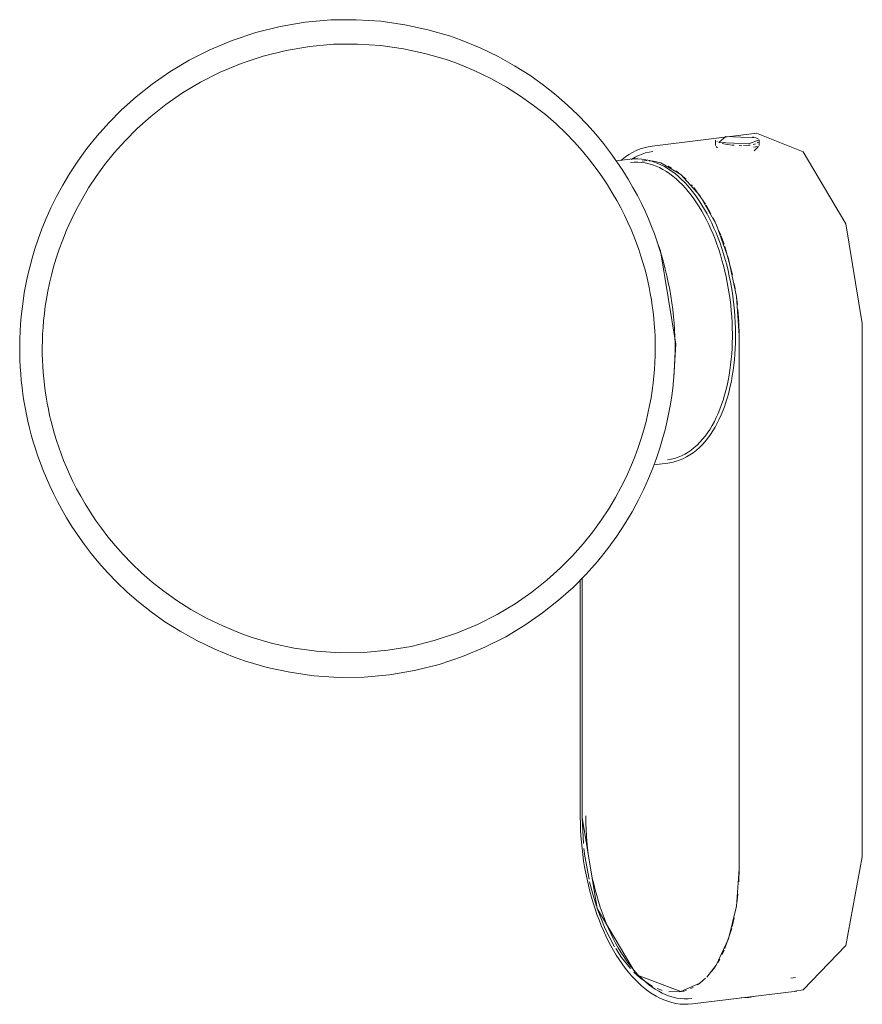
# Model space of a CAD drawing. Header units: millimetres. Extents: x -6637 to -5530, y 191 to 6828.
# Tile 3 of 4: x -6074 to -5920, y 1006 to 1187. Entities that reach past the tile are written whole.
import ezdxf

# ---------------------------------------------------------------- set-up
doc = ezdxf.new("R2010")
doc.units = ezdxf.units.MM
doc.layers.add('Luminarias', color=7, linetype='Continuous', lineweight=20)

# ---------------------------------------------------------------- blocks, each defined once
blk = doc.blocks.new('62830 - 62716 NOVO Beige wall lamp-571128-00 Isometrico PDF')
at = {"layer": 'Luminarias', "color": 254, "lineweight": 9, "true_color": 0xeaeaea}
for p, q in [((-6203.74, 1166.08), (-6222.92, 1163.71)), ((-6211.28, 1164.8), (-6211.28, 1163.8)), ((-6211.01, 1164.49), (-6211.07, 1164.52)), ((-6209.19, 1164.02), (-6210.06, 1164.2)), ((-6208.23, 1163.88), (-6209.19, 1164.02)), ((-6204.52, 1165.36), (-6204.29, 1165.32)), ((-6203.47, 1165.03), (-6203.89, 1165.22)), ((-6203.57, 1165.09), (-6203.49, 1165.04)), ((-6203.3, 1163.8), (-6203.3, 1164.8)), ((-6211.19, 1163.63), (-6210.96, 1163.41)), ((-6207.88, 1163.84), (-6208.18, 1163.88)), ((-6206.49, 1163.77), (-6206.97, 1163.78)), ((-6205.2, 1163.84), (-6206.15, 1163.78)), ((-6204.91, 1163.89), (-6205.2, 1163.84)), ((-6203.5, 1163.61), (-6204.35, 1163.5)), ((-6204.2, 1162.85), (-6203.39, 1163.63)), ((-6226.96, 1161.29), (-6229.5, 1160.98)), ((-6223.89, 1161.07), (-6224.75, 1160.96)), ((-6222.86, 1160.95), (-6223.46, 1161)), ((-6222.75, 1160.93), (-6223.2, 1160.99)), ((-6221.08, 1160.5), (-6221.36, 1160.6)), ((-6219.35, 1159.67), (-6219.97, 1160.02)), ((-6218.08, 1158.81), (-6218.58, 1159.18)), ((-6215.51, 1156.35), (-6215.73, 1156.59)), ((-6213.12, 1153.03), (-6215.3, 1156.09)), ((-6212.13, 1151.28), (-6213.01, 1152.85)), ((-6211.39, 1149.79), (-6211.74, 1150.52)), ((-6210.35, 1147.37), (-6210.67, 1148.17)), ((-6209.73, 1145.67), (-6210.28, 1147.18)), ((-6208.17, 1140.04), (-6209.58, 1145.25)), ((-6207.68, 1137.49), (-6207.85, 1138.44)), ((-6207.29, 1134.61), (-6207.47, 1136.07)), ((-6207.04, 1131.47), (-6207.2, 1133.68)), ((-6206.98, 1128.93), (-6207.03, 1131.3)), ((-6184.36, 1033.21), (-6184.36, 1131.14)), ((-6206.98, 1031), (-6206.98, 1128.93)), ((-6206.98, 1031), (-6206.98, 1128.93)), ((-6218.96, 1121.42), (-6218.6, 1127.35)), ((-6221.66, 1107.94), (-6221.63, 1107.94)), ((-6222.61, 1105.2), (-6220.05, 1105.52)), ((-6236.11, 1084.08), (-6236.11, 1040.74)), ((-6235.74, 1084.46), (-6235.74, 1040.47)), ((-6235.74, 1084.46), (-6235.74, 1040.47)), ((-6235.74, 1040.47), (-6235.52, 1035.7)), ((-6207.03, 1028.66), (-6206.98, 1031)), ((-6207.39, 1024.74), (-6207.2, 1026.38)), ((-6208.22, 1020.45), (-6207.85, 1022.05)), ((-6209.59, 1016.39), (-6208.33, 1020.05)), ((-6210.08, 1015.31), (-6209.73, 1016.07)), ((-6210.88, 1013.84), (-6210.53, 1014.45)), ((-6212.02, 1012.17), (-6211.39, 1013.04)), ((-6197.46, 1010.97), (-6196.61, 1011.08)), ((-6215.87, 1009.03), (-6215.41, 1009.26)), ((-6215.54, 1006.23), (-6196.36, 1008.6)), ((-6214.62, 1009.72), (-6214.17, 1010.04)), ((-6217.98, 1008.44), (-6217.12, 1008.55))]:
    blk.add_line(p, q, dxfattribs=at)
for points in [[(-6260.12, 1183.91, 0), (-6264.1, 1185.07, 0), (-6268.31, 1185.98, 0), (-6272.71, 1186.61, 0), (-6277.26, 1186.9, 0), (-6281.9, 1186.85, 0), (-6286.56, 1186.43, 0), (-6291.17, 1185.66, 0), (-6295.66, 1184.53, 0), (-6299.98, 1183.1, 0), (-6304.06, 1181.39, 0), (-6307.89, 1179.45, 0), (-6311.43, 1177.34, 0), (-6314.66, 1175.09, 0), (-6317.6, 1172.76, 0), (-6320.26, 1170.38, 0), (-6322.63, 1167.99, 0), (-6324.75, 1165.61, 0), (-6326.63, 1163.26, 0), (-6328.3, 1160.96, 0), (-6329.78, 1158.72, 0), (-6331.08, 1156.54, 0), (-6332.22, 1154.42, 0), (-6333.23, 1152.38, 0), (-6334.12, 1150.4, 0), (-6334.89, 1148.49, 0), (-6335.57, 1146.64, 0), (-6336.17, 1144.86, 0), (-6336.68, 1143.13, 0), (-6337.13, 1141.46, 0), (-6337.51, 1139.84, 0), (-6337.84, 1138.27, 0), (-6338.12, 1136.74, 0), (-6338.35, 1135.25, 0), (-6338.54, 1133.8, 0), (-6338.69, 1132.39, 0), (-6338.81, 1131, 0), (-6338.89, 1129.64, 0), (-6338.94, 1128.3, 0), (-6338.96, 1126.99, 0), (-6338.96, 1125.69, 0), (-6338.92, 1124.41, 0), (-6338.86, 1123.15, 0), (-6338.78, 1121.89, 0), (-6338.67, 1120.64, 0), (-6338.53, 1119.4, 0), (-6338.37, 1118.16, 0), (-6338.18, 1116.93, 0), (-6337.97, 1115.69, 0), (-6337.73, 1114.45, 0), (-6337.46, 1113.2, 0), (-6337.17, 1111.95, 0), (-6336.84, 1110.68, 0), (-6336.48, 1109.41, 0), (-6336.08, 1108.12, 0), (-6335.64, 1106.81, 0), (-6335.17, 1105.48, 0), (-6334.65, 1104.13, 0), (-6334.08, 1102.75, 0), (-6333.46, 1101.35, 0), (-6332.79, 1099.92, 0), (-6332.05, 1098.46, 0), (-6331.24, 1096.96, 0), (-6330.35, 1095.43, 0), (-6329.38, 1093.86, 0), (-6328.31, 1092.25, 0), (-6327.14, 1090.61, 0), (-6325.85, 1088.92, 0), (-6324.43, 1087.2, 0), (-6322.87, 1085.44, 0), (-6321.15, 1083.65, 0), (-6319.25, 1081.84, 0), (-6317.15, 1080.02, 0), (-6314.85, 1078.2, 0), (-6312.31, 1076.39, 0), (-6309.53, 1074.63, 0), (-6306.49, 1072.93, 0), (-6303.18, 1071.34, 0), (-6299.6, 1069.88, 0), (-6297.56, 1069.17, 0)], [(-6297.56, 1069.17, 0), (-6293.59, 1068.01, 0), (-6289.38, 1067.1, 0), (-6284.97, 1066.48, 0), (-6280.42, 1066.18, 0), (-6275.79, 1066.23, 0), (-6271.13, 1066.65, 0), (-6266.52, 1067.43, 0), (-6262.03, 1068.55, 0), (-6257.71, 1069.99, 0), (-6253.62, 1071.7, 0), (-6249.8, 1073.63, 0), (-6246.26, 1075.75, 0), (-6243.02, 1077.99, 0), (-6240.08, 1080.32, 0), (-6237.43, 1082.7, 0), (-6235.06, 1085.09, 0), (-6232.94, 1087.47, 0), (-6231.05, 1089.82, 0), (-6229.39, 1092.12, 0), (-6227.91, 1094.37, 0), (-6226.61, 1096.55, 0), (-6225.46, 1098.66, 0), (-6224.45, 1100.71, 0), (-6223.57, 1102.69, 0), (-6222.79, 1104.6, 0), (-6222.11, 1106.44, 0), (-6221.52, 1108.23, 0), (-6221.01, 1109.95, 0), (-6220.56, 1111.62, 0), (-6220.18, 1113.24, 0), (-6219.85, 1114.81, 0), (-6219.57, 1116.34, 0), (-6219.34, 1117.83, 0), (-6219.15, 1119.28, 0), (-6219, 1120.7, 0), (-6218.88, 1122.08, 0), (-6218.8, 1123.44, 0), (-6218.75, 1124.78, 0), (-6218.72, 1126.09, 0), (-6218.73, 1127.39, 0), (-6218.76, 1128.67, 0), (-6218.82, 1129.94, 0), (-6218.91, 1131.19, 0), (-6219.02, 1132.44, 0), (-6219.15, 1133.68, 0), (-6219.32, 1134.92, 0), (-6219.5, 1136.16, 0), (-6219.71, 1137.39, 0), (-6219.96, 1138.63, 0), (-6220.22, 1139.88, 0), (-6220.52, 1141.13, 0), (-6220.85, 1142.4, 0), (-6221.21, 1143.68, 0), (-6221.61, 1144.97, 0), (-6222.04, 1146.28, 0), (-6222.52, 1147.6, 0), (-6223.04, 1148.96, 0), (-6223.6, 1150.33, 0), (-6224.22, 1151.73, 0), (-6224.9, 1153.16, 0), (-6225.64, 1154.63, 0), (-6226.45, 1156.12, 0), (-6227.34, 1157.65, 0), (-6228.31, 1159.22, 0), (-6229.38, 1160.83, 0), (-6230.55, 1162.48, 0), (-6231.84, 1164.16, 0), (-6233.26, 1165.89, 0), (-6234.82, 1167.64, 0), (-6236.54, 1169.43, 0), (-6238.44, 1171.24, 0), (-6240.54, 1173.06, 0), (-6242.84, 1174.89, 0), (-6245.38, 1176.69, 0), (-6248.16, 1178.45, 0), (-6251.2, 1180.15, 0), (-6254.51, 1181.74, 0), (-6258.08, 1183.2, 0), (-6260.12, 1183.91, 0)], [(-6260.88, 1179.63, 0), (-6264.62, 1180.72, 0), (-6268.57, 1181.58, 0), (-6272.72, 1182.17, 0), (-6277, 1182.44, 0), (-6281.36, 1182.39, 0), (-6285.74, 1182, 0), (-6290.08, 1181.27, 0), (-6294.3, 1180.22, 0), (-6298.36, 1178.87, 0), (-6302.21, 1177.26, 0), (-6305.8, 1175.44, 0), (-6309.12, 1173.45, 0), (-6312.17, 1171.34, 0), (-6314.93, 1169.15, 0), (-6317.41, 1166.93, 0), (-6319.64, 1164.68, 0), (-6321.62, 1162.46, 0), (-6323.38, 1160.26, 0), (-6324.94, 1158.11, 0), (-6326.32, 1156.01, 0), (-6327.53, 1153.98, 0), (-6328.6, 1152.01, 0), (-6329.54, 1150.1, 0), (-6330.36, 1148.27, 0), (-6331.08, 1146.5, 0), (-6331.71, 1144.79, 0), (-6332.26, 1143.14, 0), (-6332.74, 1141.54, 0), (-6333.15, 1140, 0), (-6333.5, 1138.51, 0), (-6333.8, 1137.07, 0), (-6334.06, 1135.67, 0), (-6334.27, 1134.3, 0), (-6334.44, 1132.98, 0), (-6334.58, 1131.68, 0), (-6334.69, 1130.42, 0), (-6334.76, 1129.18, 0), (-6334.81, 1127.96, 0), (-6334.83, 1126.77, 0), (-6334.82, 1125.59, 0), (-6334.79, 1124.43, 0), (-6334.74, 1123.28, 0), (-6334.66, 1122.14, 0), (-6334.56, 1121.01, 0), (-6334.44, 1119.89, 0), (-6334.29, 1118.76, 0), (-6334.12, 1117.64, 0), (-6333.93, 1116.52, 0), (-6333.71, 1115.4, 0), (-6333.47, 1114.27, 0), (-6333.2, 1113.13, 0), (-6332.9, 1111.98, 0), (-6332.57, 1110.82, 0), (-6332.21, 1109.64, 0), (-6331.81, 1108.45, 0), (-6331.38, 1107.23, 0), (-6330.91, 1106, 0), (-6330.39, 1104.74, 0), (-6329.82, 1103.45, 0), (-6329.2, 1102.14, 0), (-6328.52, 1100.79, 0), (-6327.77, 1099.42, 0), (-6326.95, 1098, 0), (-6326.05, 1096.55, 0), (-6325.07, 1095.06, 0), (-6323.98, 1093.54, 0), (-6322.78, 1091.97, 0), (-6321.47, 1090.37, 0), (-6320.01, 1088.74, 0), (-6318.4, 1087.07, 0), (-6316.63, 1085.38, 0), (-6314.67, 1083.68, 0), (-6312.52, 1081.98, 0), (-6310.14, 1080.29, 0), (-6307.54, 1078.63, 0), (-6304.69, 1077.04, 0), (-6301.58, 1075.55, 0), (-6298.23, 1074.18, 0), (-6296.31, 1073.51, 0)], [(-6296.31, 1073.51, 0), (-6292.57, 1072.42, 0), (-6288.62, 1071.56, 0), (-6284.48, 1070.98, 0), (-6280.2, 1070.7, 0), (-6275.83, 1070.75, 0), (-6271.45, 1071.14, 0), (-6267.11, 1071.87, 0), (-6262.89, 1072.93, 0), (-6258.83, 1074.28, 0), (-6254.98, 1075.89, 0), (-6251.39, 1077.71, 0), (-6248.07, 1079.7, 0), (-6245.03, 1081.8, 0), (-6242.27, 1083.99, 0), (-6239.78, 1086.22, 0), (-6237.55, 1088.46, 0), (-6235.57, 1090.69, 0), (-6233.81, 1092.89, 0), (-6232.25, 1095.04, 0), (-6230.87, 1097.13, 0), (-6229.66, 1099.17, 0), (-6228.59, 1101.14, 0), (-6227.65, 1103.04, 0), (-6226.83, 1104.88, 0), (-6226.11, 1106.65, 0), (-6225.48, 1108.36, 0), (-6224.93, 1110.01, 0), (-6224.46, 1111.6, 0), (-6224.04, 1113.14, 0), (-6223.69, 1114.63, 0), (-6223.39, 1116.08, 0), (-6223.13, 1117.48, 0), (-6222.92, 1118.84, 0), (-6222.75, 1120.17, 0), (-6222.61, 1121.46, 0), (-6222.5, 1122.73, 0), (-6222.43, 1123.97, 0), (-6222.38, 1125.18, 0), (-6222.36, 1126.38, 0), (-6222.37, 1127.56, 0), (-6222.4, 1128.72, 0), (-6222.45, 1129.87, 0), (-6222.53, 1131, 0), (-6222.63, 1132.13, 0), (-6222.75, 1133.26, 0), (-6222.9, 1134.38, 0), (-6223.07, 1135.5, 0), (-6223.26, 1136.62, 0), (-6223.48, 1137.75, 0), (-6223.72, 1138.88, 0), (-6223.99, 1140.02, 0), (-6224.29, 1141.17, 0), (-6224.62, 1142.33, 0), (-6224.98, 1143.51, 0), (-6225.38, 1144.7, 0), (-6225.81, 1145.91, 0), (-6226.29, 1147.15, 0), (-6226.8, 1148.41, 0), (-6227.37, 1149.69, 0), (-6227.99, 1151.01, 0), (-6228.67, 1152.35, 0), (-6229.42, 1153.73, 0), (-6230.24, 1155.14, 0), (-6231.14, 1156.59, 0), (-6232.12, 1158.08, 0), (-6233.21, 1159.61, 0), (-6234.41, 1161.17, 0), (-6235.73, 1162.77, 0), (-6237.18, 1164.41, 0), (-6238.79, 1166.07, 0), (-6240.56, 1167.76, 0), (-6242.52, 1169.47, 0), (-6244.67, 1171.17, 0), (-6247.05, 1172.86, 0), (-6249.65, 1174.51, 0), (-6252.5, 1176.1, 0), (-6255.61, 1177.6, 0), (-6258.97, 1178.96, 0), (-6260.88, 1179.63, 0)], [(-6184.36, 1131.14, 0), (-6187.36, 1149.4, 0), (-6195.2, 1162.66, 0), (-6203.79, 1166.06, 0)], [(-6211.28, 1164.68, 0), (-6211.29, 1164.71, 0), (-6211.29, 1164.72, 0)], [(-6203.89, 1165.22, 0), (-6209.38, 1165.49, 0), (-6210.69, 1164.38, 0)], [(-6210.69, 1164.38, 0), (-6205.21, 1164.11, 0), (-6203.31, 1164.86, 0)], [(-6203.96, 1164.13, 0), (-6204.16, 1164.06, 0), (-6204.36, 1164, 0)], [(-6203.45, 1164.42, 0), (-6203.49, 1164.39, 0), (-6203.62, 1164.3, 0)], [(-6203.3, 1164.81, 0), (-6203.29, 1164.75, 0), (-6203.31, 1164.61, 0)], [(-6222.92, 1163.71, 0), (-6223.67, 1163.58, 0), (-6224.41, 1163.4, 0), (-6225.13, 1163.17, 0), (-6225.84, 1162.87, 0), (-6226.52, 1162.53, 0), (-6227.19, 1162.14, 0), (-6227.83, 1161.7, 0), (-6228.45, 1161.21, 0), (-6228.64, 1161.03, 0)], [(-6222.8, 1162.71, 0), (-6223.47, 1162.6, 0), (-6224.13, 1162.44, 0), (-6224.78, 1162.23, 0), (-6225.42, 1161.97, 0), (-6226.04, 1161.65, 0), (-6226.65, 1161.29, 0), (-6226.78, 1161.21, 0)], [(-6226.96, 1161.29, 0), (-6226.25, 1161.35, 0), (-6225.53, 1161.36, 0), (-6224.8, 1161.31, 0), (-6224.09, 1161.2, 0), (-6223.38, 1161.04, 0), (-6222.68, 1160.84, 0), (-6221.99, 1160.58, 0), (-6221.31, 1160.28, 0), (-6220.64, 1159.93, 0), (-6219.99, 1159.54, 0), (-6219.35, 1159.11, 0), (-6218.73, 1158.64, 0), (-6218.12, 1158.13, 0), (-6217.53, 1157.59, 0), (-6216.95, 1157.01, 0), (-6216.38, 1156.4, 0), (-6215.83, 1155.76, 0), (-6215.3, 1155.08, 0), (-6214.78, 1154.38, 0), (-6214.27, 1153.64, 0), (-6213.78, 1152.87, 0), (-6213.31, 1152.08, 0), (-6212.85, 1151.26, 0), (-6212.41, 1150.42, 0), (-6211.99, 1149.55, 0), (-6211.58, 1148.66, 0), (-6211.19, 1147.75, 0), (-6210.82, 1146.82, 0), (-6210.47, 1145.87, 0), (-6210.14, 1144.9, 0), (-6209.82, 1143.91, 0), (-6209.53, 1142.91, 0), (-6209.25, 1141.9, 0), (-6209, 1140.87, 0), (-6208.77, 1139.84, 0), (-6208.55, 1138.79, 0), (-6208.36, 1137.74, 0), (-6208.19, 1136.68, 0), (-6208.04, 1135.61, 0), (-6207.91, 1134.55, 0), (-6207.81, 1133.48, 0), (-6207.73, 1132.41, 0), (-6207.67, 1131.34, 0), (-6207.63, 1130.28, 0), (-6207.61, 1129.22, 0), (-6207.61, 1129, 0)], [(-6226.89, 1160.7, 0), (-6226.22, 1160.75, 0), (-6225.54, 1160.76, 0), (-6224.87, 1160.71, 0), (-6224.2, 1160.61, 0), (-6223.53, 1160.46, 0), (-6222.87, 1160.27, 0), (-6222.21, 1160.02, 0), (-6221.57, 1159.74, 0), (-6220.94, 1159.41, 0), (-6220.31, 1159.03, 0), (-6219.7, 1158.62, 0), (-6219.1, 1158.17, 0), (-6218.52, 1157.68, 0), (-6217.94, 1157.16, 0), (-6217.38, 1156.6, 0), (-6216.83, 1156, 0), (-6216.3, 1155.38, 0), (-6215.78, 1154.72, 0), (-6215.27, 1154.03, 0), (-6214.77, 1153.31, 0), (-6214.29, 1152.56, 0), (-6213.83, 1151.78, 0), (-6213.38, 1150.98, 0), (-6212.95, 1150.15, 0), (-6212.53, 1149.3, 0), (-6212.13, 1148.42, 0), (-6211.75, 1147.52, 0), (-6211.38, 1146.6, 0), (-6211.04, 1145.67, 0), (-6210.71, 1144.71, 0), (-6210.4, 1143.74, 0), (-6210.11, 1142.75, 0), (-6209.84, 1141.75, 0), (-6209.58, 1140.74, 0), (-6209.35, 1139.71, 0), (-6209.14, 1138.68, 0), (-6208.95, 1137.64, 0), (-6208.78, 1136.59, 0), (-6208.64, 1135.54, 0), (-6208.51, 1134.48, 0), (-6208.41, 1133.43, 0), (-6208.32, 1132.37, 0), (-6208.26, 1131.31, 0), (-6208.23, 1130.26, 0), (-6208.21, 1129.21, 0), (-6208.21, 1129, 0)], [(-6206.98, 1128.93, 0), (-6207.47, 1136.06, 0), (-6208.91, 1143.03, 0), (-6211.19, 1149.36, 0), (-6214.17, 1154.63, 0), (-6217.64, 1158.46, 0), (-6221.36, 1160.6, 0), (-6222.69, 1160.92, 0)], [(-6216.71, 1157.63, 0), (-6216.92, 1157.82, 0), (-6217.2, 1158.08, 0)], [(-6218.6, 1127.35, 0), (-6221.4, 1144.45, 0), (-6221.98, 1146.04, 0)], [(-6220.12, 1106.11, 0), (-6219.46, 1106.22, 0), (-6218.8, 1106.38, 0), (-6218.16, 1106.59, 0), (-6217.53, 1106.85, 0), (-6216.92, 1107.16, 0), (-6216.32, 1107.51, 0), (-6215.75, 1107.91, 0), (-6215.2, 1108.34, 0), (-6214.66, 1108.82, 0), (-6214.15, 1109.33, 0), (-6213.66, 1109.88, 0), (-6213.19, 1110.46, 0), (-6212.74, 1111.08, 0), (-6212.31, 1111.73, 0), (-6211.9, 1112.41, 0), (-6211.51, 1113.12, 0), (-6211.15, 1113.86, 0), (-6210.8, 1114.62, 0), (-6210.48, 1115.42, 0), (-6210.18, 1116.24, 0), (-6209.89, 1117.08, 0), (-6209.63, 1117.95, 0), (-6209.4, 1118.84, 0), (-6209.18, 1119.74, 0), (-6208.98, 1120.67, 0), (-6208.81, 1121.62, 0), (-6208.66, 1122.59, 0), (-6208.53, 1123.57, 0), (-6208.42, 1124.56, 0), (-6208.33, 1125.57, 0), (-6208.27, 1126.59, 0), (-6208.23, 1127.61, 0), (-6208.21, 1128.65, 0), (-6208.21, 1129, 0)], [(-6220.05, 1105.52, 0), (-6219.34, 1105.63, 0), (-6218.64, 1105.81, 0), (-6217.95, 1106.03, 0), (-6217.28, 1106.31, 0), (-6216.63, 1106.63, 0), (-6216, 1107.01, 0), (-6215.39, 1107.42, 0), (-6214.81, 1107.88, 0), (-6214.25, 1108.38, 0), (-6213.71, 1108.92, 0), (-6213.2, 1109.49, 0), (-6212.71, 1110.1, 0), (-6212.24, 1110.74, 0), (-6211.8, 1111.41, 0), (-6211.38, 1112.11, 0), (-6210.98, 1112.84, 0), (-6210.61, 1113.6, 0), (-6210.25, 1114.39, 0), (-6209.92, 1115.2, 0), (-6209.61, 1116.04, 0), (-6209.32, 1116.9, 0), (-6209.06, 1117.78, 0), (-6208.81, 1118.69, 0), (-6208.59, 1119.61, 0), (-6208.39, 1120.56, 0), (-6208.22, 1121.52, 0), (-6208.06, 1122.5, 0), (-6207.93, 1123.49, 0), (-6207.82, 1124.5, 0), (-6207.74, 1125.52, 0), (-6207.67, 1126.56, 0), (-6207.63, 1127.6, 0), (-6207.61, 1128.65, 0), (-6207.61, 1129, 0)], [(-6215.54, 1006.23, 0), (-6216.29, 1006.16, 0), (-6217.05, 1006.16, 0), (-6217.81, 1006.21, 0), (-6218.57, 1006.32, 0), (-6219.32, 1006.49, 0), (-6220.06, 1006.71, 0), (-6220.79, 1006.98, 0), (-6221.5, 1007.3, 0), (-6222.21, 1007.66, 0), (-6222.9, 1008.08, 0), (-6223.57, 1008.53, 0), (-6224.24, 1009.03, 0), (-6224.88, 1009.57, 0), (-6225.51, 1010.15, 0), (-6226.13, 1010.76, 0), (-6226.73, 1011.41, 0), (-6227.32, 1012.1, 0), (-6227.89, 1012.82, 0), (-6228.44, 1013.58, 0), (-6228.98, 1014.36, 0), (-6229.51, 1015.18, 0), (-6230.01, 1016.02, 0), (-6230.5, 1016.9, 0), (-6230.97, 1017.8, 0), (-6231.42, 1018.73, 0), (-6231.86, 1019.68, 0), (-6232.27, 1020.65, 0), (-6232.67, 1021.65, 0), (-6233.05, 1022.67, 0), (-6233.4, 1023.71, 0), (-6233.74, 1024.76, 0), (-6234.06, 1025.83, 0), (-6234.35, 1026.92, 0), (-6234.62, 1028.02, 0), (-6234.87, 1029.13, 0), (-6235.1, 1030.25, 0), (-6235.31, 1031.37, 0), (-6235.49, 1032.51, 0), (-6235.65, 1033.65, 0), (-6235.79, 1034.79, 0), (-6235.9, 1035.94, 0), (-6235.99, 1037.08, 0), (-6236.05, 1038.22, 0), (-6236.09, 1039.36, 0), (-6236.11, 1040.5, 0), (-6236.11, 1040.74, 0)], [(-6235.74, 1040.47, 0), (-6233, 1023.74, 0), (-6225.81, 1011.58, 0), (-6217.64, 1008.49, 0)], [(-6215.66, 1007.22, 0), (-6216.34, 1007.16, 0), (-6217.02, 1007.16, 0), (-6217.7, 1007.21, 0), (-6218.39, 1007.3, 0), (-6219.07, 1007.46, 0), (-6219.74, 1007.65, 0), (-6220.41, 1007.9, 0), (-6221.07, 1008.2, 0), (-6221.72, 1008.54, 0), (-6222.36, 1008.92, 0), (-6222.99, 1009.35, 0), (-6223.61, 1009.82, 0), (-6224.22, 1010.32, 0), (-6224.82, 1010.87, 0), (-6225.41, 1011.46, 0), (-6225.98, 1012.08, 0), (-6226.55, 1012.74, 0), (-6227.09, 1013.43, 0), (-6227.63, 1014.15, 0), (-6228.15, 1014.91, 0), (-6228.66, 1015.7, 0), (-6229.15, 1016.52, 0), (-6229.62, 1017.37, 0), (-6230.08, 1018.25, 0), (-6230.52, 1019.15, 0), (-6230.94, 1020.08, 0), (-6231.35, 1021.04, 0), (-6231.74, 1022.01, 0), (-6232.11, 1023.01, 0), (-6232.46, 1024.02, 0), (-6232.78, 1025.06, 0), (-6233.09, 1026.11, 0), (-6233.38, 1027.17, 0), (-6233.65, 1028.25, 0), (-6233.9, 1029.34, 0), (-6234.12, 1030.44, 0), (-6234.32, 1031.54, 0), (-6234.5, 1032.66, 0), (-6234.66, 1033.78, 0), (-6234.79, 1034.9, 0), (-6234.9, 1036.02, 0), (-6234.99, 1037.15, 0), (-6235.05, 1038.27, 0), (-6235.09, 1039.39, 0), (-6235.11, 1040.5, 0), (-6235.11, 1040.74, 0)], [(-6235.43, 1034.75, 0), (-6235.25, 1033.34, 0), (-6234.5, 1029.1, 0)], [(-6196.73, 1008.6, 0), (-6195.2, 1008.84, 0), (-6187.36, 1016.93, 0), (-6184.36, 1033.21, 0)], [(-6212.92, 1011.15, 0), (-6211.19, 1013.34, 0), (-6208.91, 1018.17, 0), (-6207.47, 1024.19, 0), (-6206.98, 1031, 0)], [(-6234.39, 1028.64, 0), (-6233.82, 1026.37, 0), (-6233.14, 1024.17, 0)], [(-6232.99, 1023.73, 0), (-6231.53, 1020.04, 0), (-6229.81, 1016.72, 0)], [(-6229.61, 1016.39, 0), (-6228.55, 1014.78, 0), (-6226.9, 1012.71, 0)], [(-6226.28, 1012.05, 0), (-6225.08, 1010.95, 0), (-6222.86, 1009.45, 0)], [(-6219.86, 1008.46, 0), (-6217.64, 1008.49, 0), (-6214.17, 1010.04, 0), (-6213.12, 1010.95, 0)], [(-6221.99, 1009.03, 0), (-6221.36, 1008.8, 0), (-6221.08, 1008.72, 0)], [(-6217.34, 1008.55, 0), (-6216.92, 1008.66, 0), (-6216.71, 1008.72, 0)], [(-6206.57, 1007.33, 0), (-6205.21, 1007.39, 0), (-6204.3, 1007.61, 0)]]:
    blk.add_polyline3d(points, dxfattribs=at)

msp = doc.modelspace()

# ---------------------------------------------------------------- block references
at = {"layer": 'Luminarias', "color": 254, "lineweight": 9, "true_color": 0xeaeaea}
msp.add_blockref('62830 - 62716 NOVO Beige wall lamp-571128-00 Isometrico PDF', (264.51, 0), dxfattribs=at)

doc.saveas('drawing.dxf')
